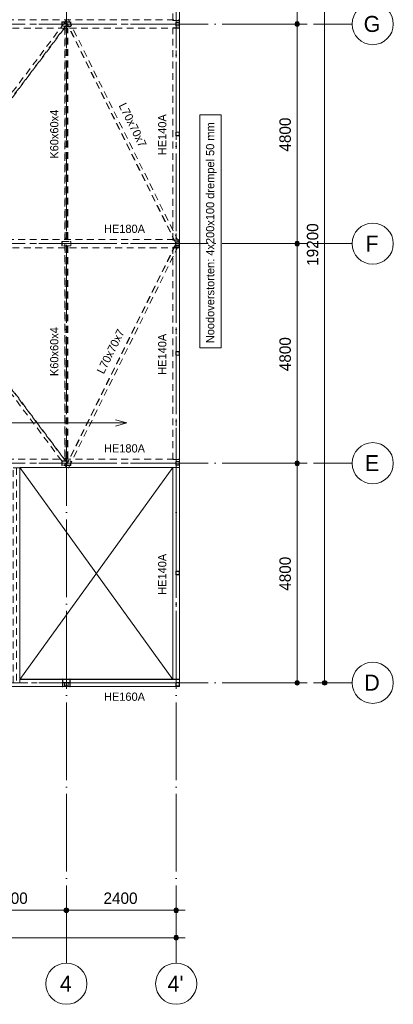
# Model space of a CAD drawing. Header units: millimetres. Extents: x -2900 to 33746, y 12371 to 48359.
# Tile 6 of 7: x 25580 to 33746, y 12371 to 33896. Entities that reach past the tile are written whole.
import ezdxf

# ---------------------------------------------------------------- set-up
doc = ezdxf.new("R2010")
doc.units = ezdxf.units.MM
for name, pattern in [('WSP_hartlijn', [800, 500, -100, 100, -100]), ('WSP_hhidden', [250, 150, -100]), ('WSP_stramienlijn', [2000, 1700, -150, 0, -150])]:
    doc.linetypes.add(name, pattern=pattern)
for name, color, linetype, lineweight in [('00_algemeen - 0_13mm', 7, 'Continuous', 13), ('00_algemeen - 0_18mm', 1, 'Continuous', 13), ('00_algemeen - hartlijn', 7, 'WSP_hartlijn', 13), ('00_maatvoering', 8, 'Continuous', 13), ('00_maatvoering-100', 8, 'Continuous', 13), ('00_text', 7, 'Continuous', 13), ('07_stramien', 4, 'Continuous', 13), ('23_vloeren', 2, 'Continuous', 18), ('28_hoofddraagconstructies - kolommen en liggers', 1, 'Continuous', 13), ('28_hoofddraagconstructies - kolommen en liggers - staal', 1, 'Continuous', 13), ('28_hoofddraagconstructies - tags', 7, 'Continuous', 18)]:
    doc.layers.add(name, color=color, linetype=linetype, lineweight=lineweight)
doc.styles.add('Revittext', font='txt', dxfattribs={"height": 180})
doc.styles.add('Revittext_1', font='txt', dxfattribs={"height": 350})
doc.styles.add('Revittext_2', font='txt', dxfattribs={"height": 250})
doc.dimstyles.new('WSP_25_-_transparant', dxfattribs={"dimscale": 304.8, "dimtxt": 252.223969, "dimasz": 1.312336, "dimexe": 0.656168, "dimexo": 0.0625, "dimgap": 0.213255, "dimtad": 1, "dimdec": 0, "dimzin": 0, "dimdsep": 46, "dimtxsty": 'Revittext_2', "dimblk1": 'DOTSMALL', "dimblk2": 'DOTSMALL', "dimsah": 1, "dimcen": 0.09, "dimdle": 0.656168, "dimazin": 0, "dimtfac": 1, "dimtdec": 4, "dimtix": 1, "dimtmove": 0, "dimatfit": 3, "dimfxl": 0.656168, "dimfxlon": 1, "dimtvp": 1, "dimtolj": 1, "dimtzin": 0, "dimarcsym": 2})

# ---------------------------------------------------------------- blocks, each defined once
blk = doc.blocks.new('28_WSP_SC_staal - RHS v18-0 - SHSC 80x80x4 - S275-1199504-3e verd - plot - 100')
at = {"layer": '28_hoofddraagconstructies - kolommen en liggers - staal'}
for p, q in [((-40, 32), (-40, -32)), ((-36, -32), (-36, 32)), ((32, 40), (-32, 40)), ((-32, 36), (32, 36)), ((36, 32), (36, -32)), ((40, -32), (40, 32)), ((32, -36), (-32, -36)), ((-32, -40), (32, -40))]:
    blk.add_line(p, q, dxfattribs=at)
for centre, radius, start, end in [((-32, 32), 8, 90, 180), ((-32, 32), 4, 90, 180), ((32, 32), 8, 0, 90), ((32, 32), 4, 0, 90), ((-32, -32), 8, 180, 270), ((-32, -32), 4, 180, 270), ((32, -32), 8, 270, 0), ((32, -32), 4, 270, 0)]:
    blk.add_arc(centre, radius, start, end, dxfattribs=at)
blk = doc.blocks.new('28_WSP_SC_staal - RHS v18-0 - SHSC 80x80x4 - S275-1200027-3e verd - plot - 100')
at = {"layer": '28_hoofddraagconstructies - kolommen en liggers - staal'}
for p, q in [((-40, 32), (-40, -32)), ((-36, -32), (-36, 32)), ((32, 40), (-32, 40)), ((-32, 36), (32, 36)), ((36, 32), (36, -32)), ((40, -32), (40, 32)), ((32, -36), (-32, -36)), ((-32, -40), (32, -40))]:
    blk.add_line(p, q, dxfattribs=at)
for centre, radius, start, end in [((-32, 32), 8, 90, 180), ((-32, 32), 4, 90, 180), ((32, 32), 8, 360, 90), ((32, 32), 4, 360, 90), ((-32, -32), 8, 180, 270), ((-32, -32), 4, 180, 270), ((32, -32), 8, 270, 360), ((32, -32), 4, 270, 0)]:
    blk.add_arc(centre, radius, start, end, dxfattribs=at)
blk = doc.blocks.new('28_WSP_SF_staal - HE v21-0 - HE140A-V1-3e verd - plot - 100')
at = {"layer": '28_hoofddraagconstructies - kolommen en liggers', "linetype": 'WSP_hhidden'}
for p, q in [((-2325, -70), (-2325, 70)), ((-2325, 0), (2325, 0)), ((2325, 70), (2325, -70)), ((2325, -70), (-2325, -70))]:
    blk.add_line(p, q, dxfattribs=at)
blk = doc.blocks.new('28_WSP_SF_staal - HE v21-0 - HE140A-V2-3e verd - plot - 100')
at = {"layer": '28_hoofddraagconstructies - kolommen en liggers', "linetype": 'WSP_hhidden'}
for p, q in [((-2320, -70), (-2320, 70)), ((-2320, 0), (2320, 0)), ((2320, 70), (2320, -70)), ((2320, -70), (-2320, -70))]:
    blk.add_line(p, q, dxfattribs=at)
blk = doc.blocks.new('28_WSP_SF_staal - HE v21-0 - HE140A-1179051-3e verd - plot - 100')
at = {"layer": '00_algemeen - hartlijn'}
for p, q in [((-2320, 0), (-50, 0)), ((-46, 0), (26, 0)), ((30, 0), (2310, 0))]:
    blk.add_line(p, q, dxfattribs=at)
at = {"layer": '28_hoofddraagconstructies - kolommen en liggers', "linetype": 'WSP_hhidden'}
for p, q in [((-50, 0), (-46, 0)), ((26, 0), (30, 0)), ((2310, 0), (2320, 0))]:
    blk.add_line(p, q, dxfattribs=at)
blk = doc.blocks.new('28_WSP_SF_staal - HE v21-0 - HE160A-1328770-3e verd - plot - 100')
at = {"layer": '00_algemeen - hartlijn'}
for p, q in [((26560, 19400), (25580, 19400)), ((26636, 19400), (26564, 19400)), ((28991, 19400), (26640, 19400)), ((29067, 19400), (28995, 19400))]:
    blk.add_line(p, q, dxfattribs=at)
at = {"layer": '28_hoofddraagconstructies - kolommen en liggers', "linetype": 'WSP_hhidden'}
for p, q in [((26564, 19400), (26560, 19400)), ((26640, 19400), (26636, 19400)), ((28995, 19400), (28991, 19400)), ((29071, 19400), (29067, 19400))]:
    blk.add_line(p, q, dxfattribs=at)
blk = doc.blocks.new('28_WSP_SF_staal - RHS v18-0 - SHSC 60x60x4 - S275-1328993-3e verd - plot - 100')
at = {"layer": '28_hoofddraagconstructies - kolommen en liggers', "linetype": 'WSP_hhidden'}
for p, q in [((26570, 33714), (26570, 29103)), ((26574, 29103), (26574, 33714)), ((26578, 33714), (26622, 33714)), ((26600, 29103), (26600, 33714)), ((26626, 29103), (26626, 33714)), ((26630, 29103), (26630, 33714)), ((26622, 29103), (26578, 29103)), ((26622, 29103), (26578, 29103))]:
    blk.add_line(p, q, dxfattribs=at)
for centre, major_axis, start_param, end_param in [((26578, 33714), (8, 0), 1.570796, 3.141593), ((26622, 33714), (8, 0), 0, 1.570796), ((26578, 29103), (8, 0), 1.570796, 3.141593), ((26578, 29103), (8, 0), 3.141593, 4.205146), ((26578, 29103), (4, 0), 3.141593, 4.712389), ((26622, 29103), (8, 0), 0, 1.570796), ((26622, 29103), (4, 0), 4.712389, 6.283185), ((26622, 29103), (8, 0), 5.219632, 6.283185)]:
    blk.add_ellipse(centre, major_axis=major_axis, ratio=0.001671, start_param=start_param, end_param=end_param, dxfattribs=at)
blk = doc.blocks.new('28_WSP_SF_staal - RHS v18-0 - SHSC 60x60x4 - S275-1328994-3e verd - plot - 100')
at = {"layer": '28_hoofddraagconstructies - kolommen en liggers', "linetype": 'WSP_hhidden'}
for p, q in [((26570, 29000), (26570, 24303)), ((26574, 24303), (26574, 29000)), ((26578, 29000), (26622, 29000)), ((26600, 24303), (26600, 29000)), ((26626, 24303), (26626, 29000)), ((26630, 24303), (26630, 29000)), ((26622, 24303), (26578, 24303)), ((26622, 24303), (26578, 24303))]:
    blk.add_line(p, q, dxfattribs=at)
for centre, major_axis, start_param, end_param in [((26578, 29000), (8, 0), 1.570796, 3.141593), ((26622, 29000), (8, 0), 0, 1.570796), ((26578, 24303), (8, 0), 1.570796, 3.141593), ((26578, 24303), (8, 0), 3.141593, 4.20498), ((26578, 24303), (4, 0), 3.141593, 4.712389), ((26622, 24303), (8, 0), 0, 1.570796), ((26622, 24303), (4, 0), 4.712389, 6.283185), ((26622, 24303), (8, 0), 5.219798, 6.283185)]:
    blk.add_ellipse(centre, major_axis=major_axis, ratio=0.00136, start_param=start_param, end_param=end_param, dxfattribs=at)
blk = doc.blocks.new('28_WSP_SF_staal - HE v21-0 - HE180A-1315593-3e verd - plot - 100')
at = {"layer": '28_hoofddraagconstructies - kolommen en liggers', "linetype": 'WSP_hhidden'}
blk.add_line((15800, 33800), (29071, 33800), dxfattribs=at)
blk = doc.blocks.new('28_WSP_SF_staal - HE v21-0 - HE180A-1315366-3e verd - plot - 100')
at = {"layer": '28_hoofddraagconstructies - kolommen en liggers', "linetype": 'WSP_hhidden'}
blk.add_line((15800, 24200), (29071, 24200), dxfattribs=at)
blk = doc.blocks.new('28_WSP_SF_staal - HFL v21-0 - Lequ 70x70x7-1304219-3e verd - plot - 100')
at = {"layer": '28_hoofddraagconstructies - kolommen en liggers', "linetype": 'WSP_hhidden'}
for p, q in [((26595, 33878), (26582, 33872)), ((26582, 33871), (26584, 33873)), ((26582, 33872), (26582, 33871)), ((26582, 33871), (28981, 29027)), ((26589, 33875), (26588, 33875)), ((28988, 29031), (26589, 33875)), ((26596, 33879), (26641, 33901)), ((26645, 33903), (26644, 33902)), ((29044, 29059), (26645, 33903)), ((29043, 29058), (29044, 29059)), ((28984, 29029), (28981, 29027)), ((29040, 29057), (28996, 29035))]:
    blk.add_line(p, q, dxfattribs=at)
for centre, major_axis, start_param, end_param in [((26584, 33873), (4.03, 2), 4.712389, 6.283185), ((26596, 33879), (8.06, 3.99), 1.570796, 3.141593), ((26641, 33901), (4.03, 2), 4.712389, 6.283185), ((29040, 29057), (4.03, 2), 4.712389, 6.283185), ((28984, 29029), (4.03, 2), 4.712389, 6.283185), ((28996, 29035), (8.06, 3.99), 1.570796, 3.141593)]:
    blk.add_ellipse(centre, major_axis=major_axis, ratio=0.005975, start_param=start_param, end_param=end_param, dxfattribs=at)
blk = doc.blocks.new('28_WSP_SF_staal - HFL v21-0 - Lequ 70x70x7-1304589-3e verd - plot - 100')
at = {"layer": '28_hoofddraagconstructies - kolommen en liggers', "linetype": 'WSP_hhidden'}
for p, q in [((19399, 33800), (19359, 33771)), ((19363, 33773), (19399, 33800)), ((19415, 33813), (19399, 33801)), ((19400, 33801), (19402, 33803)), ((19410, 33808), (19411, 33807)), ((19410, 33808), (19410, 33808)), ((19411, 33806), (26610, 24208)), ((19414, 33811), (19416, 33812)), ((19416, 33812), (19415, 33813)), ((19417, 33811), (19416, 33812)), ((26616, 24212), (19417, 33810)), ((19359, 33771), (26559, 24171)), ((26602, 24203), (26563, 24173)), ((26616, 24212), (26614, 24211))]:
    blk.add_line(p, q, dxfattribs=at)
for centre, major_axis, start_param, end_param in [((19402, 33803), (7.2, 5.4), 0, 1.570796), ((19414, 33811), (3.6, 2.7), 3.141593, 4.712389), ((19363, 33773), (3.6, 2.7), 3.141593, 4.712389), ((26563, 24173), (3.6, 2.7), 3.141593, 4.712389), ((26602, 24203), (7.2, 5.4), 0, 1.570796), ((26614, 24211), (3.6, 2.7), 3.141593, 4.712389)]:
    blk.add_ellipse(centre, major_axis=major_axis, ratio=0.009, start_param=start_param, end_param=end_param, dxfattribs=at)
blk = doc.blocks.new('28_WSP_SF_staal - HFL v21-0 - Lequ 70x70x7-1304255-3e verd - plot - 100')
at = {"layer": '28_hoofddraagconstructies - kolommen en liggers', "linetype": 'WSP_hhidden'}
for p, q in [((28981, 28973), (26582, 24129)), ((26589, 24125), (28988, 28969)), ((26651, 24110), (29044, 28941)), ((28981, 28973), (28984, 28971)), ((28996, 28965), (29040, 28943)), ((29044, 28941), (29043, 28942)), ((26584, 24127), (26582, 24129)), ((26582, 24129), (26582, 24128)), ((26582, 24128), (26595, 24122)), ((26588, 24125), (26589, 24125)), ((26619, 24110), (26596, 24121)), ((26644, 24098), (26645, 24097))]:
    blk.add_line(p, q, dxfattribs=at)
for centre, major_axis, start_param, end_param in [((28984, 28971), (-4.03, 2), 3.141593, 4.712389), ((28996, 28965), (-8.06, 3.99), 0, 1.570796), ((29040, 28943), (-4.03, 2), 3.141593, 4.712389), ((26584, 24127), (-4.03, 2), 3.141593, 4.712389), ((26596, 24121), (-8.06, 3.99), 0, 1.570796)]:
    blk.add_ellipse(centre, major_axis=major_axis, ratio=0.005975, start_param=start_param, end_param=end_param, dxfattribs=at)
at = {"layer": '28_hoofddraagconstructies - kolommen en liggers - staal'}
for p, q in [((26641, 24099), (26619, 24110)), ((26645, 24097), (26651, 24110))]:
    blk.add_line(p, q, dxfattribs=at)
blk.add_ellipse((26641, 24099), major_axis=(-4.03, 2), ratio=0.005975, start_param=3.141593, end_param=4.712389, dxfattribs=at)
blk = doc.blocks.new('28_WSP_SF_staal - HFL v21-0 - Lequ 70x70x7-V3-3e verd - plot - 100')
at = {"layer": '28_hoofddraagconstructies - kolommen en liggers', "linetype": 'WSP_hhidden'}
for p, q in [((26559, 33829), (19359, 24229)), ((26563, 33827), (26602, 33797)), ((26610, 33792), (19411, 24194)), ((19417, 24190), (26616, 33788)), ((26614, 33789), (26616, 33788)), ((19359, 24229), (19399, 24200)), ((19399, 24200), (19363, 24227)), ((19399, 24199), (19415, 24187)), ((19402, 24197), (19400, 24199)), ((19411, 24193), (19410, 24192)), ((19410, 24192), (19410, 24192)), ((19416, 24188), (19414, 24189)), ((19415, 24187), (19416, 24188)), ((19416, 24188), (19417, 24189))]:
    blk.add_line(p, q, dxfattribs=at)
for centre, major_axis, start_param, end_param in [((26563, 33827), (-3.6, 2.7), 4.712389, 6.283185), ((26602, 33797), (-7.2, 5.4), 1.570796, 3.141593), ((26614, 33789), (-3.6, 2.7), 4.712389, 6.283185), ((19363, 24227), (-3.6, 2.7), 4.712389, 6.283185), ((19402, 24197), (-7.2, 5.4), 1.570796, 3.141593), ((19414, 24189), (-3.6, 2.7), 4.712389, 6.283185)]:
    blk.add_ellipse(centre, major_axis=major_axis, ratio=0.009, start_param=start_param, end_param=end_param, dxfattribs=at)
blk = doc.blocks.new('28_WSP_SF_staal - HE v21-0 - HE140A-1320744-3e verd - plot - 100')
at = {"layer": '28_hoofddraagconstructies - kolommen en liggers', "linetype": 'WSP_hhidden'}
for p, q in [((-2297.3, -70), (-2297.3, 70)), ((-2297.3, 0), (2400, 0)), ((2400, -70), (-2297.3, -70))]:
    blk.add_line(p, q, dxfattribs=at)
blk = doc.blocks.new('01_WSP_DC_algemeen - overspanningspijl v18-0 - Afschot-1180908-3e verd - plot - 100')
at = {"layer": '00_algemeen - 0_18mm'}
for p, q in [((500, 0), (750, 70)), ((500, 0), (12624, 0)), ((750, -70), (500, 0))]:
    blk.add_line(p, q, dxfattribs=at)
blk = doc.blocks.new('Grid - Stramienbol 9_0mm-3500-3e verd - plot - 100')
at = {"layer": '07_stramien'}
blk.add_circle((0, 0), 4.5, dxfattribs=at)
blk = doc.blocks.new('DIMBLOCK6-3e verd - plot - 100')
at = {"layer": '00_maatvoering-100'}
h = blk.add_hatch(color=256, dxfattribs=at)
edge = h.paths.add_edge_path()
edge.add_arc((31645, 38600), 50, 0, 360)
h = blk.add_hatch(color=256, dxfattribs=at)
edge = h.paths.add_edge_path()
edge.add_arc((31645, 33800), 50, 0, 360)
for p, q in [((31645, 38800), (31645, 33800)), ((31845, 38600), (31445, 38600)), ((31645, 38600), (31845, 38600)), ((31845, 33800), (31445, 33800)), ((31645, 33800), (31845, 33800))]:
    blk.add_line(p, q, dxfattribs=at)
for centre in [(31645, 38600), (31645, 33800)]:
    blk.add_circle(centre, 50, dxfattribs=at)
at = {"layer": '00_maatvoering-100', "color": 0, "insert": (31256, 35812), "char_height": 250, "width": 931.29, "attachment_point": 1, "rotation": 90, "line_spacing_factor": 0.931288, "style": 'Revittext_2'}
blk.add_mtext('4800', dxfattribs=at)
blk = doc.blocks.new('_DotSmall')
at = {"color": 0, "linetype": 'ByBlock', "const_width": 0.5}
blk.add_lwpolyline([(-0.0625, 0, 1), (0.0625, 0, 1)], format="xyb", close=True, dxfattribs=at)
blk = doc.blocks.new('DIMBLOCK7-3e verd - plot - 100')
at = {"layer": '00_maatvoering-100'}
h = blk.add_hatch(color=256, dxfattribs=at)
edge = h.paths.add_edge_path()
edge.add_arc((31645, 33800), 50, 0, 360)
h = blk.add_hatch(color=256, dxfattribs=at)
edge = h.paths.add_edge_path()
edge.add_arc((31645, 29000), 50, 0, 360)
for p, q in [((31845, 33800), (31445, 33800)), ((31645, 33800), (31645, 29000)), ((31645, 33800), (31845, 33800)), ((31845, 29000), (31445, 29000)), ((31645, 29000), (31845, 29000))]:
    blk.add_line(p, q, dxfattribs=at)
for centre in [(31645, 33800), (31645, 29000)]:
    blk.add_circle(centre, 50, dxfattribs=at)
at = {"layer": '00_maatvoering-100', "color": 0, "insert": (31256, 31012), "char_height": 250, "width": 931.29, "attachment_point": 1, "rotation": 90, "line_spacing_factor": 0.931288, "style": 'Revittext_2'}
blk.add_mtext('4800', dxfattribs=at)
blk = doc.blocks.new('DIMBLOCK8-3e verd - plot - 100')
at = {"layer": '00_maatvoering-100'}
h = blk.add_hatch(color=256, dxfattribs=at)
edge = h.paths.add_edge_path()
edge.add_arc((31645, 29000), 50, 0, 360)
h = blk.add_hatch(color=256, dxfattribs=at)
edge = h.paths.add_edge_path()
edge.add_arc((31645, 24200), 50, 0, 360)
for p, q in [((31845, 29000), (31445, 29000)), ((31645, 29000), (31645, 24200)), ((31645, 29000), (31845, 29000)), ((31845, 24200), (31445, 24200)), ((31645, 24200), (31845, 24200))]:
    blk.add_line(p, q, dxfattribs=at)
for centre in [(31645, 29000), (31645, 24200)]:
    blk.add_circle(centre, 50, dxfattribs=at)
at = {"layer": '00_maatvoering-100', "color": 0, "insert": (31256, 26212), "char_height": 250, "width": 931.29, "attachment_point": 1, "rotation": 90, "line_spacing_factor": 0.931288, "style": 'Revittext_2'}
blk.add_mtext('4800', dxfattribs=at)
blk = doc.blocks.new('DIMBLOCK9-3e verd - plot - 100')
at = {"layer": '00_maatvoering-100'}
h = blk.add_hatch(color=256, dxfattribs=at)
edge = h.paths.add_edge_path()
edge.add_arc((31645, 24200), 50, 0, 360)
h = blk.add_hatch(color=256, dxfattribs=at)
edge = h.paths.add_edge_path()
edge.add_arc((31645, 19400), 50, 0, 360)
for p, q in [((31845, 24200), (31445, 24200)), ((31645, 24200), (31645, 19400)), ((31645, 24200), (31845, 24200)), ((31845, 19400), (31445, 19400)), ((31645, 19400), (31845, 19400))]:
    blk.add_line(p, q, dxfattribs=at)
for centre in [(31645, 24200), (31645, 19400)]:
    blk.add_circle(centre, 50, dxfattribs=at)
at = {"layer": '00_maatvoering-100', "color": 0, "insert": (31256, 21412), "char_height": 250, "width": 931.29, "attachment_point": 1, "rotation": 90, "line_spacing_factor": 0.931288, "style": 'Revittext_2'}
blk.add_mtext('4800', dxfattribs=at)
blk = doc.blocks.new('DIMBLOCK10-3e verd - plot - 100')
at = {"layer": '00_maatvoering-100'}
h = blk.add_hatch(color=256, dxfattribs=at)
edge = h.paths.add_edge_path()
edge.add_arc((32245, 38600), 50, 0, 360)
h = blk.add_hatch(color=256, dxfattribs=at)
edge = h.paths.add_edge_path()
edge.add_arc((32245, 19400), 50, 0, 360)
for p, q in [((32245, 38800), (32245, 19400)), ((32445, 38600), (32045, 38600)), ((32245, 38600), (32445, 38600)), ((32445, 19400), (32045, 19400)), ((32245, 19400), (32445, 19400))]:
    blk.add_line(p, q, dxfattribs=at)
for centre in [(32245, 38600), (32245, 19400)]:
    blk.add_circle(centre, 50, dxfattribs=at)
at = {"layer": '00_maatvoering-100', "color": 0, "insert": (31856, 28515), "char_height": 250, "width": 1164.11, "attachment_point": 1, "rotation": 90, "line_spacing_factor": 0.931288, "style": 'Revittext_2'}
blk.add_mtext('19200', dxfattribs=at)
blk = doc.blocks.new('DIMBLOCK12-3e verd - plot - 100')
at = {"layer": '00_maatvoering-100'}
h = blk.add_hatch(color=256, dxfattribs=at)
edge = h.paths.add_edge_path()
edge.add_arc((2600, 13827), 50, 0, 360)
h = blk.add_hatch(color=256, dxfattribs=at)
edge = h.paths.add_edge_path()
edge.add_arc((29000, 13827), 50, 0, 360)
for p, q in [((2600, 14027), (2600, 13627)), ((2600, 13827), (2600, 14027)), ((29000, 14027), (29000, 13627)), ((29000, 13827), (29000, 14027)), ((2400, 13827), (29200, 13827))]:
    blk.add_line(p, q, dxfattribs=at)
for centre in [(2600, 13827), (29000, 13827)]:
    blk.add_circle(centre, 50, dxfattribs=at)
at = {"layer": '00_maatvoering-100', "color": 0, "insert": (15315, 14216), "char_height": 250, "width": 1164.11, "attachment_point": 1, "line_spacing_factor": 0.931288, "style": 'Revittext_2'}
blk.add_mtext('26400', dxfattribs=at)
blk = doc.blocks.new('DIMBLOCK23-3e verd - plot - 100')
at = {"layer": '00_maatvoering-100'}
h = blk.add_hatch(color=256, dxfattribs=at)
edge = h.paths.add_edge_path()
edge.add_arc((24200, 14427), 50, 0, 360)
h = blk.add_hatch(color=256, dxfattribs=at)
edge = h.paths.add_edge_path()
edge.add_arc((26600, 14427), 50, 0, 360)
for p, q in [((24200, 14627), (24200, 14227)), ((24200, 14427), (24200, 14627)), ((24200, 14427), (26600, 14427)), ((26600, 14627), (26600, 14227)), ((26600, 14427), (26600, 14627))]:
    blk.add_line(p, q, dxfattribs=at)
for centre in [(24200, 14427), (26600, 14427)]:
    blk.add_circle(centre, 50, dxfattribs=at)
at = {"layer": '00_maatvoering-100', "color": 0, "insert": (25012, 14816), "char_height": 250, "width": 931.29, "attachment_point": 1, "line_spacing_factor": 0.931288, "style": 'Revittext_2'}
blk.add_mtext('2400', dxfattribs=at)
blk = doc.blocks.new('DIMBLOCK24-3e verd - plot - 100')
at = {"layer": '00_maatvoering-100'}
h = blk.add_hatch(color=256, dxfattribs=at)
edge = h.paths.add_edge_path()
edge.add_arc((26600, 14427), 50, 0, 360)
h = blk.add_hatch(color=256, dxfattribs=at)
edge = h.paths.add_edge_path()
edge.add_arc((29000, 14427), 50, 0, 360)
for p, q in [((26600, 14627), (26600, 14227)), ((26600, 14427), (26600, 14627)), ((26600, 14427), (29200, 14427)), ((29000, 14627), (29000, 14227)), ((29000, 14427), (29000, 14627))]:
    blk.add_line(p, q, dxfattribs=at)
for centre in [(26600, 14427), (29000, 14427)]:
    blk.add_circle(centre, 50, dxfattribs=at)
at = {"layer": '00_maatvoering-100', "color": 0, "insert": (27412, 14816), "char_height": 250, "width": 931.29, "attachment_point": 1, "line_spacing_factor": 0.931288, "style": 'Revittext_2'}
blk.add_mtext('2400', dxfattribs=at)

msp = doc.modelspace()

# ---------------------------------------------------------------- linework, layer by layer
at = {"layer": '00_algemeen - 0_13mm'}
for p, q in [((25580, 24110), (28930, 24110)), ((25580, 19470), (25580, 24110)), ((28930, 19470), (25580, 24110)), ((28930, 24110), (25580, 19470)), ((28930, 24110), (28930, 19470)), ((28930, 19470), (25580, 19470))]:
    msp.add_line(p, q, dxfattribs=at)
at = {"layer": '00_text', "color": 250, "lineweight": 18, "flags": 128}
msp.add_lwpolyline([(29513.7, 26723.8), (29513.7, 31818.8), (29984.7, 31818.8), (29984.7, 26723.8)], close=True, dxfattribs=at)
at = {"layer": '07_stramien', "linetype": 'WSP_stramienlijn'}
for p, q in [((26600, 13271.4), (26600, 47459.4)), ((29000, 13271.4), (29000, 47459.4)), ((-2000, 33800), (32845.5, 33800)), ((-2000, 29000), (32845.5, 29000)), ((-2000, 24200), (32845.5, 24200)), ((-2000, 19400), (32845.5, 19400))]:
    msp.add_line(p, q, dxfattribs=at)
at = {"layer": '23_vloeren'}
for p, q in [((29070, 36163.8), (29070, 33836.2)), ((29070, 33763.8), (29070, 31436.2)), ((29070, 31363.8), (29070, 29036.2)), ((29070, 28963.8), (29070, 26636.2)), ((29070, 26563.8), (29070, 24236.2)), ((25580, 19400), (25580, 24110)), ((25580, 24110), (29070, 24110)), ((29070, 24163.8), (29070, 24110)), ((25580, 19400), (24239.9, 19400))]:
    msp.add_line(p, q, dxfattribs=at)
at = {"layer": '23_vloeren', "linetype": 'WSP_hhidden', "lineweight": 13}
for p, q in [((29070, 33836.2), (29070, 33763.8)), ((29070, 31436.2), (29070, 31363.8)), ((29070, 29036.2), (29070, 28963.8)), ((29070, 26636.2), (29070, 26563.8)), ((29070, 24236.2), (29070, 24163.8))]:
    msp.add_line(p, q, dxfattribs=at)
at = {"layer": '28_hoofddraagconstructies - kolommen en liggers', "linetype": 'WSP_hhidden'}
for p, q in [((15800.1, 33890), (29070, 33890)), ((26500, 33841), (26500, 33759)), ((26506, 33838), (26506, 33762)), ((26509, 33850), (26691, 33850)), ((26512, 33844), (26688, 33844)), ((26694, 33838), (26694, 33762)), ((26700, 33759), (26700, 33841)), ((29070, 33710), (15800.1, 33710)), ((26691, 33750), (26509, 33750)), ((26688, 33756), (26512, 33756)), ((15800.1, 29090), (29070, 29090)), ((29070, 28910), (15800.1, 28910)), ((26500, 29041), (26500, 28959)), ((26506, 29038), (26506, 28962)), ((26509, 29050), (26691, 29050)), ((26691, 28950), (26509, 28950)), ((26512, 29044), (26688, 29044)), ((26688, 28956), (26512, 28956)), ((26694, 29038), (26694, 28962)), ((26700, 28959), (26700, 29041)), ((15800.1, 24290), (29070, 24290)), ((26500, 24241), (26500, 24159)), ((26506, 24238), (26506, 24162)), ((26509, 24250), (26691, 24250)), ((26691, 24150), (26509, 24150)), ((26512, 24244), (26688, 24244)), ((26688, 24156), (26512, 24156)), ((26694, 24238), (26694, 24162)), ((26700, 24159), (26700, 24241)), ((29071.3, 24232.9), (29071.3, 24232.4)), ((29070, 21836.2), (29070, 21763.8)), ((26514.5, 19480), (26514.5, 19320)), ((26524, 19418), (26524, 19480)), ((26524, 19320), (26524, 19382)), ((26661, 19403), (26539, 19403)), ((26539, 19397), (26661, 19397)), ((26676, 19480), (26676, 19418)), ((26676, 19382), (26676, 19320)), ((26685.5, 19320), (26685.5, 19480)), ((28930, 19470), (28930, 19480)), ((29050.7, 19470), (28930, 19470)), ((29050.8, 19480), (29071.1, 19480))]:
    msp.add_line(p, q, dxfattribs=at)
for centre, radius, start, end in [((26509, 33841), 9, 90, 180), ((26512, 33838), 6, 90, 180), ((26688, 33838), 6, 0, 90), ((26691, 33841), 9, 0, 90), ((26509, 33759), 9, 180, 270), ((26512, 33762), 6, 180, 270), ((26688, 33762), 6, 270, 0), ((26691, 33759), 9, 270, 0), ((26509, 29041), 9, 90, 180), ((26509, 28959), 9, 180, 270), ((26512, 29038), 6, 90, 180), ((26512, 28962), 6, 180, 270), ((26688, 29038), 6, 0, 90), ((26688, 28962), 6, 270, 0), ((26691, 29041), 9, 0, 90), ((26691, 28959), 9, 270, 0), ((26509, 24241), 9, 90, 180), ((26509, 24159), 9, 180, 270), ((26512, 24238), 6, 90, 180), ((26512, 24162), 6, 180, 270), ((26688, 24238), 6, 0, 90), ((26688, 24162), 6, 270, 0), ((26691, 24241), 9, 0, 90), ((26691, 24159), 9, 270, 0), ((26539, 19418), 15, 180, 270), ((26539, 19382), 15, 90, 180), ((26661, 19418), 15, 270, 0), ((26661, 19382), 15, 0, 90)]:
    msp.add_arc(centre, radius, start, end, dxfattribs=at)
at = {"layer": '28_hoofddraagconstructies - kolommen en liggers - staal'}
for p, q in [((29070, 33890), (29071.3, 33890)), ((29071.3, 33890), (29071.3, 33832.4)), ((29071.3, 33710), (29070, 33710)), ((29071.3, 33767.6), (29071.3, 33710)), ((29070, 29090), (29071.3, 29090)), ((29071.3, 29090), (29071.3, 29032.4)), ((29071.3, 28910), (29070, 28910)), ((29071.3, 28967.6), (29071.3, 28910)), ((28930, 19480), (28930, 24110)), ((29070, 24290), (29071.3, 24290)), ((29070, 24110), (29070, 21836.2)), ((29071.3, 24110), (29070, 24110)), ((29071.3, 24290), (29071.3, 24233)), ((29071.3, 24167.6), (29071.3, 24110)), ((29070, 21763.8), (29070, 19470)), ((25580, 19480), (29050.8, 19480)), ((26524, 19490), (26514.5, 19490)), ((26514.5, 19490), (26514.5, 19480)), ((26524, 19480), (26524, 19490)), ((26560, 19402), (26560, 19338)), ((26564, 19338), (26564, 19402)), ((26632, 19410), (26568, 19410)), ((26568, 19406), (26632, 19406)), ((26636, 19402), (26636, 19338)), ((26640, 19338), (26640, 19402)), ((26685.5, 19490), (26676, 19490)), ((26676, 19490), (26676, 19480)), ((26685.5, 19480), (26685.5, 19490)), ((29070, 19470), (29050.8, 19470)), ((29071.1, 19480), (29071.1, 19402.4)), ((29071.1, 19320), (15800.1, 19320)), ((26514.5, 19320), (26514.5, 19310)), ((26514.5, 19310), (26524, 19310)), ((26524, 19310), (26524, 19320)), ((26632, 19334), (26568, 19334)), ((26568, 19330), (26632, 19330)), ((26676, 19320), (26676, 19310)), ((26676, 19310), (26685.5, 19310)), ((26685.5, 19310), (26685.5, 19320)), ((29071.1, 19337.6), (29071.1, 19320))]:
    msp.add_line(p, q, dxfattribs=at)
for centre, radius, start, end in [((26568, 19402), 8, 90, 180), ((26568, 19402), 4, 90, 180), ((26632, 19402), 8, 0, 90), ((26632, 19402), 4, 0, 90), ((26568, 19338), 8, 180, 270), ((26568, 19338), 4, 180, 270), ((26632, 19338), 8, 270, 0), ((26632, 19338), 4, 270, 0)]:
    msp.add_arc(centre, radius, start, end, dxfattribs=at)

# ---------------------------------------------------------------- block references
at = {"layer": '00_algemeen - 0_18mm', "rotation": 180}
msp.add_blockref('01_WSP_DC_algemeen - overspanningspijl v18-0 - Afschot-1180908-3e verd - plot - 100', (28424, 25080), dxfattribs=at)
at = {"layer": '07_stramien', "xscale": 99.99999999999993, "yscale": 99.99999999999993, "zscale": 99.99999999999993, "rotation": 269.9999999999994}
for p in [(33295.5, 33800), (33295.5, 29000), (33295.5, 24200), (33295.5, 19400)]:
    msp.add_blockref('Grid - Stramienbol 9_0mm-3500-3e verd - plot - 100', p, dxfattribs=at)
at = {"layer": '07_stramien', "xscale": 99.99999999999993, "yscale": 99.99999999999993, "zscale": 99.99999999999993}
for p in [(26600, 12821.4), (29000, 12821.4)]:
    msp.add_blockref('Grid - Stramienbol 9_0mm-3500-3e verd - plot - 100', p, dxfattribs=at)
at = {"layer": '28_hoofddraagconstructies - kolommen en liggers', "linetype": 'WSP_hhidden'}
for name, p, rotation in [('28_WSP_SF_staal - HE v21-0 - HE140A-V1-3e verd - plot - 100', (29000, 36205), 269.9999999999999), ('28_WSP_SF_staal - HE v21-0 - HE140A-V2-3e verd - plot - 100', (29000, 31400), 269.9999999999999), ('28_WSP_SF_staal - HE v21-0 - HE140A-V2-3e verd - plot - 100', (29000, 26600), 269.9999999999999), ('28_WSP_SF_staal - HE v21-0 - HE140A-1179051-3e verd - plot - 100', (29000, 21790), 270), ('28_WSP_SF_staal - HE v21-0 - HE140A-1320744-3e verd - plot - 100', (25510, 21800), 269.9999999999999)]:
    msp.add_blockref(name, p, dxfattribs=dict(at, rotation=rotation))
for name, p in [('28_WSP_SF_staal - HE v21-0 - HE180A-1315593-3e verd - plot - 100', (0, 0)), ('28_WSP_SF_staal - HFL v21-0 - Lequ 70x70x7-V3-3e verd - plot - 100', (0, 0)), ('28_WSP_SF_staal - HFL v21-0 - Lequ 70x70x7-1304589-3e verd - plot - 100', (0, 0)), ('28_WSP_SF_staal - HFL v21-0 - Lequ 70x70x7-1304219-3e verd - plot - 100', (0, 0)), ('28_WSP_SF_staal - RHS v18-0 - SHSC 60x60x4 - S275-1328993-3e verd - plot - 100', (0, 0)), ('28_WSP_SF_staal - HE v21-0 - HE180A-1315593-3e verd - plot - 100', (0, -4800)), ('28_WSP_SF_staal - RHS v18-0 - SHSC 60x60x4 - S275-1328994-3e verd - plot - 100', (0, 0)), ('28_WSP_SF_staal - HFL v21-0 - Lequ 70x70x7-1304255-3e verd - plot - 100', (0, 0)), ('28_WSP_SF_staal - HE v21-0 - HE180A-1315366-3e verd - plot - 100', (0, 0)), ('28_WSP_SF_staal - HE v21-0 - HE160A-1328770-3e verd - plot - 100', (0, 0))]:
    msp.add_blockref(name, p, dxfattribs=at)
at = {"layer": '28_hoofddraagconstructies - kolommen en liggers', "rotation": 180}
for p in [(29031.3, 33800), (29031.3, 31400), (29031.3, 29000), (29031.3, 26600), (29031.3, 24200), (29031.3, 21800)]:
    msp.add_blockref('28_WSP_SC_staal - RHS v18-0 - SHSC 80x80x4 - S275-1200027-3e verd - plot - 100', p, dxfattribs=at)
at = {"layer": '28_hoofddraagconstructies - kolommen en liggers'}
msp.add_blockref('28_WSP_SC_staal - RHS v18-0 - SHSC 80x80x4 - S275-1199504-3e verd - plot - 100', (29031.1, 19370), dxfattribs=at)

# ---------------------------------------------------------------- texts
at = {"layer": '00_text', "lineweight": 18, "insert": (29652, 26823.8), "char_height": 180, "width": 5924.471, "attachment_point": 1, "rotation": 90, "style": 'Revittext'}
msp.add_mtext('Noodoverstorten: 4x200x100 drempel 50 mm', dxfattribs=at)
at = {"layer": '07_stramien', "char_height": 350, "attachment_point": 1, "style": 'Revittext_1'}
for s, insert, width in [('G', (33097.9, 33978.3), 464.979), ('F', (33137.4, 29178.3), 368.776), ('E', (33124.4, 24378.3), 400.844), ('D', (33110.9, 19578.3), 432.911), ('4', (26457.4, 12997.1), 336.709), ("4'", (28811.4, 12997.1), 448.945)]:
    msp.add_mtext(s, dxfattribs=dict(at, insert=insert, width=width))
at = {"layer": '28_hoofddraagconstructies - tags', "lineweight": 13, "char_height": 180, "attachment_point": 1, "style": 'Revittext'}
for s, insert, width, rotation in [('L70x70x7', (27899.1, 32102.5), 1282.7, 296.34938), ('K60x60x4', (26245.1, 30857.4), 1314.767, 90), ('HE140A', (28605.1, 30933.3), 1122.362, 90), ('K60x60x4', (26245.1, 26105.1), 1314.767, 90), ('L70x70x7', (27254.3, 26217.3), 1282.7, 63.65062), ('HE140A', (28605.1, 26133.3), 1122.362, 90), ('HE140A', (28605.1, 21323.3), 1122.362, 90)]:
    msp.add_mtext(s, dxfattribs=dict(at, insert=insert, width=width, rotation=rotation))
at = {"layer": '28_hoofddraagconstructies - tags', "lineweight": 13, "char_height": 180, "width": 1122.362, "attachment_point": 1, "style": 'Revittext'}
for s, insert in [('HE180A', (27422.1, 29414.9)), ('HE180A', (27422.1, 24614.9)), ('HE160A', (27422.1, 19186.4))]:
    msp.add_mtext(s, dxfattribs=dict(at, insert=insert))

# ---------------------------------------------------------------- dimensions: what is measured, and where the dimension line sits
at = {"layer": '00_maatvoering'}
for base, p1, p2, override, picture, middle in [((31644.8, 33800), (31844.8, 38600), (31844.8, 33800), {"dimpost": '<>', "dimfxl": 4800}, 'DIMBLOCK6-3e verd - plot - 100', (31452.1, 36200)), ((32244.8, 19400), (32444.8, 38600), (32444.8, 19400), {"dimpost": '<>', "dimfxl": 19200}, 'DIMBLOCK10-3e verd - plot - 100', (32052.1, 29000)), ((31644.8, 29000), (31844.8, 33800), (31844.8, 29000), {"dimpost": '<>', "dimfxl": 4800}, 'DIMBLOCK7-3e verd - plot - 100', (31452.1, 31400)), ((31644.8, 24200), (31844.8, 29000), (31844.8, 24200), {"dimpost": '<>', "dimfxl": 4800}, 'DIMBLOCK8-3e verd - plot - 100', (31452.1, 26600)), ((31644.8, 19400), (31844.8, 24200), (31844.8, 19400), {"dimpost": '<>', "dimfxl": 4800}, 'DIMBLOCK9-3e verd - plot - 100', (31452.1, 21800))]:
    dim = msp.add_linear_dim(base=base, p1=p1, p2=p2, angle=90, dimstyle='WSP_25_-_transparant', override=override, dxfattribs=at)
    dim.commit()
    dim.dimension.update_dxf_attribs({"geometry": picture, "text_midpoint": middle})
for base, p1, p2, override, picture, middle in [((26600, 14427.1), (24200, 14627.1), (26600, 14627.1), {"dimpost": '<>', "dimfxl": 2400}, 'DIMBLOCK23-3e verd - plot - 100', (25400, 14619.7)), ((29000, 14427.1), (26600, 14627.1), (29000, 14627.1), {"dimpost": '<>', "dimfxl": 2400}, 'DIMBLOCK24-3e verd - plot - 100', (27800, 14619.7)), ((29000, 13827.1), (2600, 14027.1), (29000, 14027.1), {"dimpost": '<>', "dimfxl": 26400}, 'DIMBLOCK12-3e verd - plot - 100', (15800, 14019.7))]:
    dim = msp.add_linear_dim(base=base, p1=p1, p2=p2, dimstyle='WSP_25_-_transparant', override=override, dxfattribs=at)
    dim.commit()
    dim.dimension.update_dxf_attribs({"geometry": picture, "text_midpoint": middle})

doc.saveas('drawing.dxf')
